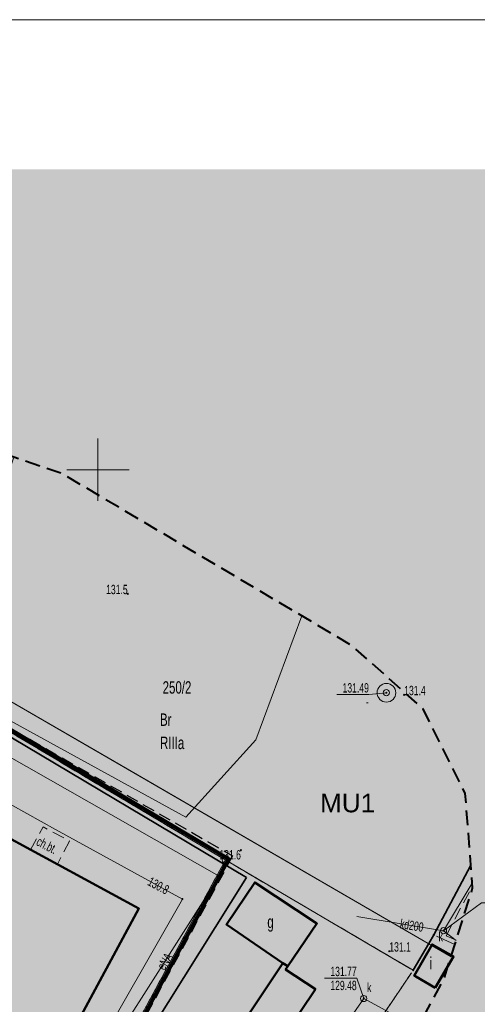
# Model space of a CAD drawing. Header units: centimetres. Extents: x 1590 to 6442358, y 1327 to 6703124.
# Tile 77 of 79: x 9202 to 9239, y 1895 to 1974. Entities that reach past the tile are written whole.
import ezdxf
from ezdxf.enums import TextEntityAlignment as Align

# ---------------------------------------------------------------- set-up
doc = ezdxf.new("R2010")
doc.units = ezdxf.units.CM
for name, pattern in [('1.0_0.5', [1.5, 1, -0.5]), ('2', [0.9, 0.6, -0.3]), ('DASHED', [19.05, 12.7, -6.35]), ('L_0_02', [0]), ('L_0_03', [1, 0.5, -0.5]), ('L_0_04', [1.5, 1, -0.5]), ('L_0_06', [2, 1.5, -0.5])]:
    doc.linetypes.add(name, pattern=pattern)
for name, color, linetype, lineweight in [('!MPZP', 134, 'Continuous', 18), ('#RAMKA', 7, 'Continuous', 15), ('0_MAPA', 7, 'Continuous', 0), ('EGB_Budynek', 7, 'Continuous', 50), ('EGB_DzialkaEwidencyjna', 7, 'L_0_02', 18), ('EGB_KonturKlasyfikacyjny', 82, 'L_0_06', 18), ('EGB_KonturUzytkuGruntowego', 96, 'L_0_03', 18), ('EGB_PunktGraniczny', 7, 'Continuous', 18), ('GES_InneUrzadzeniaTowarzyszace_P', 7, 'Continuous', 18), ('GES_PrzewodElektroenergetyczny', 1, 'Continuous', 18), ('GES_PrzewodKanalizacyjny', 36, 'Continuous', 18), ('GES_PrzewodTelekomunikacyjny', 30, 'Continuous', 18), ('GES_PrzewodWodociagowy', 5, 'Continuous', 18), ('GES_Rzedna', 7, 'Continuous', 18), ('GES_UrzadzeniaSiecWodociagowa_P', 7, 'Continuous', 18), ('OT_Komunikacja', 7, 'Continuous', 18), ('OT_Ogrodzenia', 7, 'Continuous', 18), ('OT_Rzedna', 7, 'Continuous', 18)]:
    doc.layers.add(name, color=color, linetype=linetype, lineweight=lineweight)
doc.layers.add('PZT_GRANICA DZIAŁKI', color=1, linetype='DASHED', lineweight=100, true_color=0xff0000)
doc.layers.add('PZT_HATCH_UTWARDZONE_DROGI', color=250, linetype='Continuous', lineweight=0, transparency=0.8)
doc.layers.add('Zakres', color=7, linetype='Continuous')
doc.styles.get("Standard").update_dxf_attribs({"font": 'arial.ttf'})
doc.linetypes.add('L_0_15_SHX', pattern='A,0,-0.375,-0.75,-0.75,-0.75,-0.75,-0.75,[1,MDCP_TZ.430.7812.2024.shx,S=0.05,R=0,X=0,Y=0],-0.75,-0.75,-0.75,-0.75,-0.375', length=7.5)
doc.linetypes.add('L_0_AC_SHX_E', pattern='A,0,-0.5,-1,-1,-1,-1,-1,[5,MDCP_TZ.430.7812.2024.shx,S=0.05,R=0,X=0,Y=0],-1,[6,MDCP_TZ.430.7812.2024.shx,S=0.05,R=0,X=0,Y=0],-1,-1,-1,-0.5', length=10)
doc.linetypes.add('L_0_AC_SHX_S', pattern='A,0,-0.5,-1,-1,-1,[2,MDCP_TZ.430.7812.2024.shx,S=0.05,R=0,X=0,Y=0],-1,[3,MDCP_TZ.430.7812.2024.shx,S=0.05,R=0,X=0,Y=0],-1,[4,MDCP_TZ.430.7812.2024.shx,S=0.05,R=0,X=0,Y=0],-1,-1,-1,-1,-0.5', length=10)

# ---------------------------------------------------------------- blocks, each defined once
blk = doc.blocks.new('OTRN')
at = {"linetype": 'Continuous', "lineweight": 13}
blk.add_hatch(color=0, dxfattribs=at).paths.add_polyline_path([(0, -0.09, 1), (0, 0.09, 1)])
at = {"color": 0, "linetype": 'Continuous', "lineweight": 13}
blk.add_circle((0, 0), 0.0906, dxfattribs=at)
blk = doc.blocks.new('SUWS')
at = {"color": 0, "linetype": 'Continuous', "lineweight": 18}
for radius in [1.5, 0.5]:
    blk.add_circle((0, 0), radius, dxfattribs=at)
blk = doc.blocks.new('SUPS01_07')
at = {"linetype": 'Continuous', "lineweight": 13}
blk.add_hatch(color=0, dxfattribs=at).paths.add_polyline_path([(0, -0.09, 1), (0, 0.09, 1)])
at = {"color": 0, "linetype": 'Continuous', "lineweight": 13}
blk.add_circle((0, 0), 0.0906, dxfattribs=at)
blk = doc.blocks.new('SUPS01_05')
at = {"linetype": 'Continuous', "lineweight": 13}
blk.add_hatch(color=0, dxfattribs=at).paths.add_polyline_path([(0, -0.09, 1), (0, 0.09, 1)])
at = {"color": 0, "linetype": 'Continuous', "lineweight": 13}
blk.add_circle((0, 0), 0.0906, dxfattribs=at)
blk = doc.blocks.new('SUPS01_08')
at = {"linetype": 'Continuous', "lineweight": 13}
blk.add_hatch(color=0, dxfattribs=at).paths.add_polyline_path([(0, -0.09, 1), (0, 0.09, 1)])
at = {"color": 0, "linetype": 'Continuous', "lineweight": 13}
blk.add_circle((0, 0), 0.0906, dxfattribs=at)
blk = doc.blocks.new('SUPW_O')
at = {"color": 0, "linetype": 'Continuous', "lineweight": 18}
blk.add_circle((0, 0), 0.5, dxfattribs=at)
blk = doc.blocks.new('EGPG_S')
at = {"color": 0, "linetype": 'Continuous', "lineweight": 18}
blk.add_circle((0, 0), 0.5, dxfattribs=at)
blk = doc.blocks.new('EGPG_N')
at = {"linetype": 'Continuous', "lineweight": 13}
blk.add_hatch(color=0, dxfattribs=at).paths.add_polyline_path([(0, -0.1, 1), (0, 0.1, 1)])
at = {"color": 0, "linetype": 'Continuous', "lineweight": 13}
blk.add_circle((0, 0), 0.1, dxfattribs=at)
blk = doc.blocks.new('L_0_02_1')
at = {"color": 0}
blk.add_point((0, 0), dxfattribs=at)
blk = doc.blocks.new('L_0_02_2')
at = {"color": 0}
blk.add_point((0, 0), dxfattribs=at)
blk = doc.blocks.new('MDCP')
at = {"layer": '!MPZP', "color": 134, "linetype": '1.0_0.5', "lineweight": 30, "elevation": -10.22}
blk.add_lwpolyline([(-160.74, 111.752), (-92.257, 243.656), (-68.155, 229.776), (-84.456, 199.744), (-55.178, 180.092), (-91.225, 131.704), (-96.648, 124.802), (-122.242, 99.189), (-126.845, 93.356), (-133.699, 74.96)], dxfattribs=at)
at = {"layer": '#RAMKA', "color": 7, "linetype": 'Continuous', "lineweight": 18, "ltscale": 0.5}
blk.add_lwpolyline([(-210, 0), (-210, 148.5), (-210, 297), (0, 297), (0, 148.5), (0, 0)], close=True, dxfattribs=at)
at = {"color": 0}
for p, q in [((-78.974, 258.327, -10.22), (-78.974, 263.327, -10.22)), ((-81.474, 260.827, -10.22), (-76.474, 260.827, -10.22))]:
    blk.add_line(p, q, dxfattribs=at)
at = {"layer": 'EGB_Budynek', "linetype": 'Continuous', "lineweight": 50, "elevation": -10.22, "flags": 128}
for points in [[(-88.454, 201.887), (-87.854, 201.567), (-89.884, 197.867), (-91.214, 198.537), (-91.324, 198.367), (-97.004, 201.397), (-98.484, 198.727), (-100.304, 199.717), (-102.704, 201.017), (-100.654, 204.977), (-105.114, 207.427), (-90.904, 233.817), (-75.684, 225.547)], [(-63.704, 220.907), (-64.104, 221.167), (-68.644, 224.267), (-66.374, 227.657), (-61.374, 224.337)], [(-51.884, 219.177), (-53.424, 220.077), (-53.564, 220.147), (-52.124, 222.667), (-50.394, 221.697)], [(-73.394, 201.367), (-76.104, 203.117), (-64.104, 221.167), (-63.704, 220.907), (-63.894, 220.647), (-61.504, 219.077)]]:
    blk.add_lwpolyline(points, close=True, dxfattribs=at)
at = {"layer": 'EGB_DzialkaEwidencyjna', "linetype": 'Continuous', "lineweight": 18}
for p, q in [((-68.949, 229.585, -10.22), (-91.809, 243.16, -10.22)), ((-91.809, 243.16, -10.22), (-68.949, 229.585, -10.22)), ((-68.853, 229.237, -10.22), (-84.676, 199.967, -10.22)), ((-84.676, 199.967, -10.22), (-68.853, 229.237, -10.22)), ((-53.86, 220.714, -10.22), (-68.519, 229.331, -10.22)), ((-68.519, 229.331, -10.22), (-53.86, 220.714, -10.22)), ((-51.868, 223.658, -10.22), (-49.01, 229.078, -10.22)), ((-49.01, 229.078, -10.22), (-51.868, 223.658, -10.22)), ((-52.11, 223.221, -10.22), (-53.519, 220.803, -10.22)), ((-53.519, 220.803, -10.22), (-52.11, 223.221, -10.22)), ((-50.292, 222.662, -10.22), (-51.757, 223.333, -10.22)), ((-51.757, 223.333, -10.22), (-50.292, 222.662, -10.22)), ((-53.785, 220.38, -10.22), (-70.744, 195.314, -10.22)), ((-70.744, 195.314, -10.22), (-53.785, 220.38, -10.22))]:
    blk.add_line(p, q, dxfattribs=at)
at = {"layer": 'EGB_KonturKlasyfikacyjny', "color": 82, "linetype": 'L_0_06', "lineweight": 18, "elevation": -10.22}
blk.add_lwpolyline([(-49.01, 229.078), (-51.984, 223.437), (-53.644, 220.587), (-68.734, 229.457), (-92.024, 243.287), (-85.724, 261.838)], dxfattribs=at)
at = {"layer": 'EGB_KonturUzytkuGruntowego', "color": 96, "linetype": 'L_0_03', "lineweight": 18, "elevation": -10.22}
for points in [[(-49.01, 229.078), (-51.984, 223.437), (-53.644, 220.587), (-68.734, 229.457), (-92.024, 243.287), (-85.724, 261.838)], [(-177.037, 123.471), (-160.674, 111.587), (-135.444, 160.017), (-132.184, 166.487), (-126.784, 177.207), (-92.024, 243.287), (-68.734, 229.457), (-84.794, 199.747), (-55.484, 179.837), (-76.084, 152.477), (-91.544, 131.847), (-96.864, 124.927), (-122.394, 99.387), (-127.044, 93.507), (-134.063, 75.08)], [(-40.942, 192.987), (-42.464, 191.357), (-51.524, 183.547), (-70.884, 195.107), (-53.644, 220.587), (-51.984, 223.437), (-49.01, 229.078)]]:
    blk.add_lwpolyline(points, dxfattribs=at)
at = {"layer": 'EGB_KonturUzytkuGruntowego', "color": 96, "linetype": 'L_0_03', "lineweight": 18, "elevation": -10.22, "flags": 128}
blk.add_lwpolyline([(-55.484, 179.837), (-84.794, 199.747), (-68.734, 229.457), (-53.644, 220.587), (-70.884, 195.107), (-51.524, 183.547)], close=True, dxfattribs=at)
at = {"layer": 'EGB_PunktGraniczny'}
for p in [(-68.734, 229.457, -10.22), (-51.984, 223.437, -10.22), (-53.644, 220.587, -10.22)]:
    blk.add_point(p, dxfattribs=at)
at = {"layer": 'GES_InneUrzadzeniaTowarzyszace_P'}
for p in [(-51.204, 223.767, -10.22), (-57.614, 218.317, -10.22)]:
    blk.add_point(p, dxfattribs=at)
at = {"layer": 'GES_PrzewodElektroenergetyczny', "linetype": 'Continuous', "lineweight": 18}
blk.add_line((-50.603, 221.672, -10.22), (-107.844, 254.89, -10.22), dxfattribs=at)
at = {"layer": 'GES_PrzewodElektroenergetyczny', "linetype": 'L_0_AC_SHX_E', "lineweight": 18}
blk.add_line((-77.139, 237.072, -10.22), (-107.844, 254.89, -10.22), dxfattribs=at)
at = {"layer": 'GES_PrzewodElektroenergetyczny', "linetype": 'L_0_AC_SHX_S', "lineweight": 18}
blk.add_line((-50.603, 221.672, -10.22), (-77.139, 237.072, -10.22), dxfattribs=at)
at = {"layer": 'GES_PrzewodElektroenergetyczny', "color": 1, "linetype": 'Continuous', "lineweight": 18, "elevation": -10.22, "flags": 128}
blk.add_lwpolyline([(-95.754, 237.407), (-94.394, 236.557), (-91.714, 240.927), (-69.224, 228.147), (-77.964, 214.437), (-84.864, 203.477), (-87.644, 199.477)], dxfattribs=at)
at = {"layer": 'GES_PrzewodKanalizacyjny', "color": 36, "linetype": 'Continuous', "lineweight": 18, "elevation": -10.22}
for points in [[(-51.204, 223.767), (-48.895, 227.603)], [(-51.204, 223.767), (-50.195, 222.971)], [(-53.302, 215.952), (-57.614, 218.317), (-61.104, 213.287)]]:
    blk.add_lwpolyline(points, dxfattribs=at)
at = {"layer": 'GES_PrzewodKanalizacyjny', "color": 36, "linetype": 'Continuous', "lineweight": 18, "elevation": -10.22, "flags": 128}
blk.add_lwpolyline([(-51.204, 223.767), (-58.174, 224.917)], dxfattribs=at)
at = {"layer": 'GES_PrzewodTelekomunikacyjny', "color": 30, "linetype": 'Continuous', "lineweight": 18, "elevation": -10.22, "flags": 128}
blk.add_lwpolyline([(-106.674, 198.927), (-106.144, 200.027), (-107.944, 203.237), (-104.194, 214.507), (-100.034, 222.847), (-94.584, 232.647), (-90.474, 236.397), (-82.384, 231.917), (-72.184, 226.317), (-87.354, 199.777)], dxfattribs=at)
at = {"layer": 'GES_PrzewodWodociagowy', "color": 5, "linetype": 'Continuous', "lineweight": 18, "elevation": -10.22}
blk.add_lwpolyline([(-62.601, 249.078), (-66.274, 239.117), (-71.904, 232.887), (-91.774, 243.807), (-92.764, 244.027), (-100.514, 230.697), (-109.254, 214.827), (-120.684, 193.377), (-122.584, 190.507)], dxfattribs=at)
at = {"layer": 'GES_Rzedna', "color": 7, "linetype": 'Continuous', "lineweight": 13, "elevation": -10.22, "flags": 128}
for points in [[(-59.783, 242.755), (-57.204, 242.755), (-55.794, 242.897)], [(-45.586, 226.015), (-48.164, 226.015), (-51.204, 223.767)], [(-60.763, 219.955), (-58.184, 219.955), (-57.614, 218.317)]]:
    blk.add_lwpolyline(points, dxfattribs=at)
at = {"layer": 'GES_Rzedna', "color": 5}
blk.add_point((-55.794, 242.897, -10.22), dxfattribs=at)
at = {"layer": 'GES_Rzedna', "color": 30}
blk.add_point((-72.184, 226.317, -10.22), dxfattribs=at)
at = {"layer": 'GES_Rzedna', "color": 36}
for p in [(-51.204, 223.767, -10.22), (-57.614, 218.317, -10.22)]:
    blk.add_point(p, dxfattribs=at)
at = {"layer": 'GES_UrzadzeniaSiecWodociagowa_P', "color": 5}
blk.add_point((-55.794, 242.897, -10.22), dxfattribs=at)
at = {"layer": 'OT_Komunikacja', "color": 7, "linetype": 'L_0_04', "lineweight": 18, "elevation": -10.22, "flags": 128}
blk.add_lwpolyline([(-84.394, 230.277), (-83.384, 232.127), (-81.264, 230.977), (-82.234, 229.107)], close=True, dxfattribs=at)
at = {"layer": 'OT_Komunikacja', "color": 7, "linetype": 'L_0_04', "lineweight": 18, "elevation": -10.22}
blk.add_lwpolyline([(-50.186, 222.998), (-50.994, 223.367), (-48.878, 227.384)], dxfattribs=at)
at = {"layer": 'OT_Ogrodzenia', "linetype": 'Continuous', "lineweight": 35}
for p, q in [((-92.314, 243.097, -10.22), (-67.034, 228.047, -10.22)), ((-49.007, 229.041, -10.22), (-51.984, 223.437, -10.22)), ((-67.034, 228.047, -10.22), (-84.794, 199.747, -10.22)), ((-51.984, 223.437, -10.22), (-52.384, 222.747, -10.22)), ((-52.384, 222.747, -10.22), (-53.644, 220.587, -10.22))]:
    blk.add_line(p, q, dxfattribs=at)
at = {"layer": 'OT_Ogrodzenia', "linetype": 'L_0_15_SHX', "lineweight": 35}
for p, q in [((-92.314, 243.097, -10.22), (-67.034, 228.047, -10.22)), ((-49.007, 229.041, -10.22), (-51.984, 223.437, -10.22)), ((-67.034, 228.047, -10.22), (-84.794, 199.747, -10.22)), ((-51.984, 223.437, -10.22), (-52.384, 222.747, -10.22)), ((-52.384, 222.747, -10.22), (-53.644, 220.587, -10.22))]:
    blk.add_line(p, q, dxfattribs=at)
at = {"layer": 'OT_Rzedna'}
for p in [(-76.584, 250.847, -10.22), (-54.364, 242.727, -10.22), (-67.484, 230.247, -10.22), (-55.564, 222.117, -10.22)]:
    blk.add_point(p, dxfattribs=at)
at = {"layer": 'Zakres', "color": 6, "linetype": '2', "lineweight": 40, "ltscale": 2, "elevation": -10.22, "flags": 128}
blk.add_lwpolyline([(-150.044, 175.487), (-153.244, 169.137), (-178.414, 120.827), (-180.594, 113.397), (-179.784, 105.707), (-176.124, 98.887), (-170.144, 93.967), (-136.514, 75.887), (-129.924, 73.717), (-122.984, 73.927), (-116.544, 76.487), (-111.354, 81.097), (-107.424, 86.067), (-82.724, 110.787), (-81.004, 112.737), (-75.684, 119.657), (-75.544, 119.857), (-60.094, 140.467), (-39.504, 167.807), (-36.064, 175.077), (-35.754, 183.107), (-38.634, 190.617), (-44.244, 196.377), (-58.604, 206.137), (-51.144, 219.947), (-48.864, 227.207), (-49.454, 234.787), (-52.844, 241.597), (-58.524, 246.657), (-81.814, 260.487), (-89.424, 263.117), (-97.464, 262.537), (-104.614, 258.827), (-109.724, 252.597), (-144.484, 186.517), (-144.644, 186.207)], close=True, dxfattribs=at)
at = {"layer": 'EGB_DzialkaEwidencyjna', "color": 7, "linetype": 'Continuous', "yscale": 0.5, "zscale": 0.5}
for name, p, xscale, rotation in [('L_0_02_1', (-68.734, 229.457, -10.22), 0.5, 329.55), ('L_0_02_2', (-68.734, 229.457, -10.22), 0.4999999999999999, 241.61), ('L_0_02_1', (-68.734, 229.457, -10.22), 0.4999999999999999, 241.61), ('L_0_02_2', (-68.734, 229.457, -10.22), 0.4999999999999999, 149.3), ('L_0_02_1', (-68.734, 229.457, -10.22), 0.4999999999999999, 149.3), ('L_0_02_2', (-68.734, 229.457, -10.22), 0.5, 329.55), ('L_0_02_1', (-51.984, 223.437, -10.22), 0.5, 335.39), ('L_0_02_2', (-51.984, 223.437, -10.22), 0.5, 239.78), ('L_0_02_1', (-51.984, 223.437, -10.22), 0.5, 239.78), ('L_0_02_2', (-51.984, 223.437, -10.22), 0.5, 62.2), ('L_0_02_1', (-51.984, 223.437, -10.22), 0.5, 62.2), ('L_0_02_2', (-51.984, 223.437, -10.22), 0.5, 335.39), ('L_0_02_1', (-53.644, 220.587, -10.22), 0.5, 59.77999999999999), ('L_0_02_2', (-53.644, 220.587, -10.22), 0.5, 235.92), ('L_0_02_1', (-53.644, 220.587, -10.22), 0.5, 235.92), ('L_0_02_2', (-53.644, 220.587, -10.22), 0.4999999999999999, 149.55), ('L_0_02_1', (-53.644, 220.587, -10.22), 0.4999999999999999, 149.55), ('L_0_02_2', (-53.644, 220.587, -10.22), 0.5, 59.77999999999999)]:
    blk.add_blockref(name, p, dxfattribs=dict(at, xscale=xscale, rotation=rotation))
at = {"layer": 'EGB_PunktGraniczny', "linetype": 'Continuous', "xscale": 0.5, "yscale": 0.5, "zscale": 0.5}
for name, p in [('EGPG_S', (-68.734, 229.457, -10.22)), ('EGPG_N', (-51.984, 223.437, -10.22)), ('EGPG_N', (-53.644, 220.587, -10.22))]:
    blk.add_blockref(name, p, dxfattribs=at)
at = {"layer": 'GES_InneUrzadzeniaTowarzyszace_P', "linetype": 'Continuous', "xscale": 0.5, "yscale": 0.5, "zscale": 0.5}
for p in [(-51.204, 223.767, -10.22), (-57.614, 218.317, -10.22)]:
    blk.add_blockref('SUPW_O', p, dxfattribs=at)
at = {"layer": 'GES_Rzedna', "color": 5, "linetype": 'Continuous', "xscale": 0.5, "yscale": 0.5, "zscale": 0.5}
blk.add_blockref('SUPS01_08', (-55.794, 242.897, -10.22), dxfattribs=at)
at = {"layer": 'GES_Rzedna', "color": 30, "linetype": 'Continuous', "xscale": 0.5, "yscale": 0.5, "zscale": 0.5}
blk.add_blockref('SUPS01_07', (-72.184, 226.317, -10.22), dxfattribs=at)
at = {"layer": 'GES_Rzedna', "color": 36, "linetype": 'Continuous', "xscale": 0.5, "yscale": 0.5, "zscale": 0.5}
for p in [(-51.204, 223.767, -10.22), (-57.614, 218.317, -10.22)]:
    blk.add_blockref('SUPS01_05', p, dxfattribs=at)
at = {"layer": 'GES_UrzadzeniaSiecWodociagowa_P', "color": 5, "linetype": 'Continuous', "xscale": 0.5, "yscale": 0.5, "zscale": 0.5}
blk.add_blockref('SUWS', (-55.794, 242.897, -10.22), dxfattribs=at)
at = {"layer": 'OT_Rzedna', "linetype": 'Continuous', "xscale": 0.5, "yscale": 0.5, "zscale": 0.5}
for p in [(-76.584, 250.847, -10.22), (-54.364, 242.727, -10.22), (-67.484, 230.247, -10.22), (-55.564, 222.117, -10.22)]:
    blk.add_blockref('OTRN', p, dxfattribs=at)
at = {"layer": '!MPZP', "color": 134, "lineweight": 20, "insert": (-61.125, 234.786, -10.22), "char_height": 1.5, "width": 7.24236, "attachment_point": 1}
blk.add_mtext('MU1', dxfattribs=at)
at = {"layer": 'EGB_Budynek', "color": 7, "lineweight": 20, "width": 0.66}
for s, p in [('g', (-65.364, 224.987, -10.22)), ('i', (-52.324, 221.657, -10.22))]:
    blk.add_text(s, height=1, dxfattribs=at).set_placement(p, align=Align.TOP_LEFT)
at = {"layer": 'EGB_DzialkaEwidencyjna', "color": 7, "lineweight": 20, "width": 0.66}
blk.add_text('250/2', height=1, dxfattribs=at).set_placement((-73.774, 242.524, -10.22), align=Align.BOTTOM_LEFT)
at = {"layer": 'EGB_KonturKlasyfikacyjny', "color": 82, "lineweight": 20, "width": 0.66}
blk.add_text('RIIIa', height=1, dxfattribs=at).set_placement((-73.984, 239.367, -10.22), align=Align.TOP_LEFT)
at = {"layer": 'EGB_KonturUzytkuGruntowego', "color": 96, "lineweight": 20, "width": 0.66}
blk.add_text('Br', height=1, dxfattribs=at).set_placement((-73.984, 239.934, -10.22), align=Align.BOTTOM_LEFT)
at = {"layer": 'GES_InneUrzadzeniaTowarzyszace_P', "color": 7, "lineweight": 15, "width": 0.66}
for p in [(-51.604, 222.697, -10.22), (-57.344, 218.607, -10.22)]:
    blk.add_text('k', height=0.75, dxfattribs=at).set_placement(p, align=Align.BOTTOM_LEFT)
at = {"layer": 'GES_PrzewodElektroenergetyczny', "color": 1, "lineweight": 15, "width": 0.66}
blk.add_text('eNA', height=0.75, rotation=57.5, dxfattribs=at).set_placement((-73.594, 221.297, -10.22), align=Align.MIDDLE_CENTER)
at = {"layer": 'GES_PrzewodKanalizacyjny', "color": 36, "lineweight": 15, "width": 0.66}
blk.add_text('kd200', height=0.75, rotation=350.6, dxfattribs=at).set_placement((-54.684, 224.347, -10.22), align=Align.MIDDLE_LEFT)
at = {"layer": 'GES_Rzedna', "color": 5, "lineweight": 15, "width": 0.66}
for s, p in [('131.49', (-57.204, 242.692, -10.22)), ('  -', (-57.204, 241.567, -10.22))]:
    blk.add_text(s, height=0.75, dxfattribs=at).set_placement(p, align=Align.BOTTOM_RIGHT)
at = {"layer": 'GES_Rzedna', "color": 30, "lineweight": 15, "width": 0.66}
blk.add_text('130.8', height=0.75, rotation=332.2, dxfattribs=at).set_placement((-74.874, 227.797, -10.22), align=Align.MIDDLE_LEFT)
at = {"layer": 'GES_Rzedna', "color": 36, "lineweight": 15, "width": 0.66}
for s, p in [('131.77', (-58.184, 219.892, -10.22)), ('129.48', (-58.184, 218.767, -10.22))]:
    blk.add_text(s, height=0.75, dxfattribs=at).set_placement(p, align=Align.BOTTOM_RIGHT)
at = {"layer": 'OT_Komunikacja', "color": 7, "lineweight": 15, "width": 0.66}
blk.add_text('ch.bt.', height=0.75, rotation=332.6, dxfattribs=at).set_placement((-84.099, 230.485, -10.22), align=Align.BOTTOM_LEFT)
at = {"layer": 'OT_Rzedna', "color": 7, "lineweight": 15, "width": 0.66}
blk.add_text('131.5', height=0.75, dxfattribs=at).set_placement((-76.584, 250.597, -10.22), align=Align.BOTTOM_RIGHT)
for s, p in [('131.4', (-54.364, 242.477, -10.22)), ('131.1', (-55.564, 221.867, -10.22))]:
    blk.add_text(s, height=0.75, dxfattribs=at).set_placement(p, align=Align.BOTTOM_LEFT)
blk.add_text('131.6', height=0.75, dxfattribs=at).set_placement((-67.484, 230.247, -10.22), align=Align.TOP_RIGHT)

msp = doc.modelspace()

# ---------------------------------------------------------------- hatches: boundary and pattern name
at = {"layer": 'PZT_HATCH_UTWARDZONE_DROGI', "true_color": 0xffffff, "transparency": 33554549}
msp.add_hatch(color=7, dxfattribs=at).paths.add_polyline_path([(9279, 1962), (9090, 1962), (9090, 1749), (9279, 1749)])

# ---------------------------------------------------------------- linework, layer by layer
at = {"layer": 'PZT_GRANICA DZIAŁKI', "linetype": 'DASHED', "ltscale": 0.1, "transparency": 33554623, "elevation": 0.081}
msp.add_lwpolyline([(9160.38, 1770.183, 0.3, 0.3, 0), (9126.463, 1788.542, 0.3, 0.3, 0), (9151.776, 1837.125, 0.3, 0.3, 0), (9160.436, 1854.315, 0.3, 0.3, 0), (9195.295, 1920.583, 0.3, 0.3, 0), (9218.931, 1906.548, 0.3, 0.3, 0), (9202.866, 1876.828, 0.3, 0.3, 0), (9232.2, 1856.901, 0.3, 0.3, 0), (9195.999, 1808.754, 0.3, 0.3, 0), (9190.684, 1801.812, 0.3, 0.3, 0), (9165.153, 1776.271, 0.3, 0.3, 0), (9160.38, 1770.184, 0.3, 0.3, 0), (9160.38, 1770.183, 0, 0, 0)], format="xyseb", dxfattribs=at)

# ---------------------------------------------------------------- block references
at = {"layer": '0_MAPA', "linetype": 'ByBlock'}
msp.add_blockref('MDCP', (9287.398, 1677.016, 10.301), dxfattribs=at)

doc.saveas('drawing.dxf')
